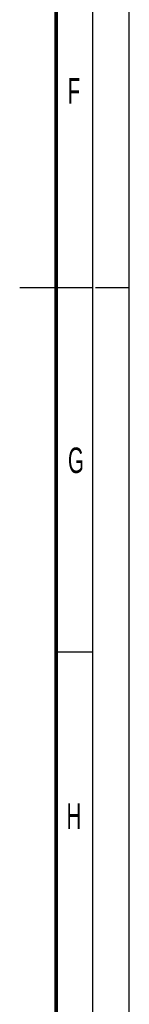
# Model space of a CAD drawing. Header units: millimetres. Extents: x 0 to 841, y 0 to 594.
# Tile 49 of 61: x 826 to 841, y 199 to 334. Entities that reach past the tile are written whole.
import ezdxf

# ---------------------------------------------------------------- set-up
doc = ezdxf.new("R2010")
doc.units = ezdxf.units.MM
doc.header["$LTSCALE"] = 46.255
doc.linetypes.add('DASHED', pattern=[0.2, 0.1, -0.1])
doc.layers.get('0').update_dxf_attribs({"linetype": 'CONTINUOUS'})
doc.styles.add('TEXTSTYLE_2', font='txt', dxfattribs={"width": 0.6})

msp = doc.modelspace()

# ---------------------------------------------------------------- linework, layer by layer
at = {"color": 7, "linetype": 'CONTINUOUS'}
for p, q in [((841, 0), (841, 594)), ((836, 297), (826, 297)), ((836, 247), (831, 247))]:
    msp.add_line(p, q, dxfattribs=at)
at = {"color": 2, "linetype": 'CONTINUOUS'}
msp.add_line((836, 5), (836, 589), dxfattribs=at)
at = {"color": 7, "linetype": 'DASHED'}
msp.add_line((841, 297), (836, 297), dxfattribs=at)
at = {"color": 7, "linetype": 'CONTINUOUS', "const_width": 0.5}
msp.add_lwpolyline([(831, 10), (831, 584)], dxfattribs=at)

# ---------------------------------------------------------------- texts
at = {"color": 5, "linetype": 'CONTINUOUS', "char_height": 3.5, "width": 2.1, "attachment_point": 1, "line_spacing_factor": 0.9, "style": 'TEXTSTYLE_2'}
for s, insert in [('F', (832.5624, 325.7948)), ('G', (832.6066, 275.0883)), ('H', (832.414, 226.2439))]:
    msp.add_mtext(s, dxfattribs=dict(at, insert=insert))

doc.saveas('drawing.dxf')
